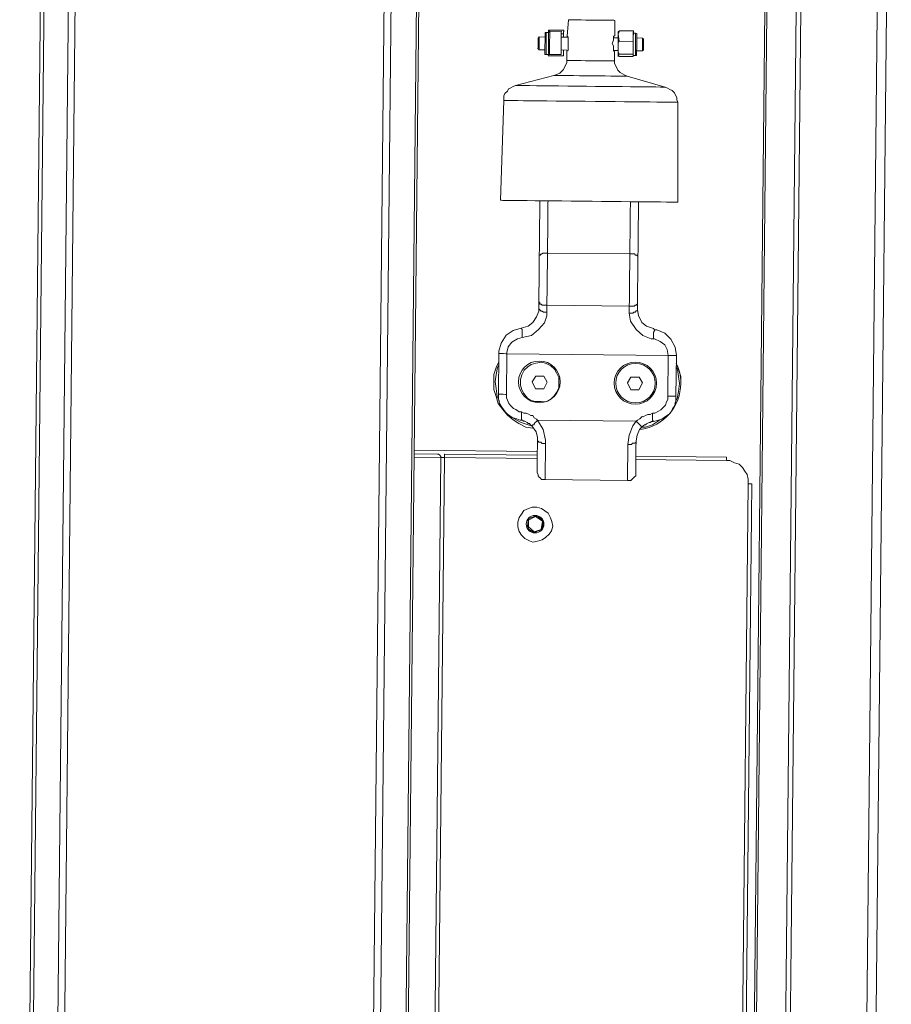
# Model space of a CAD drawing. Header units: metres. Extents: x 779 to 7046, y -512 to 9570.
# Tile 116 of 256: x 2474.235 to 2474.5, y -216.864 to -216.564. Entities that reach past the tile are written whole.
import ezdxf

# ---------------------------------------------------------------- set-up
doc = ezdxf.new("R2010")
doc.units = ezdxf.units.M
doc.linetypes.add('CIĄGłA', pattern=[0])
doc.layers.add('PDF _Geometria', color=7, linetype='Continuous')

# ---------------------------------------------------------------- blocks, each defined once
blk = doc.blocks.new('DYSTRYBUTOR GAZU HELIX 6000')
at = {"layer": 'PDF _Geometria', "lineweight": 9}
for points in [[(70878.05, 8545.73), (70877.69, 8545.73), (70877.34, 8545.73), (70877.34, 8543.62), (70877.34, 7793.61), (70877.34, 8543.62), (70877.69, 8543.62), (70878.4, 8543.62), (70885.81, 8543.62), (70886.51, 8543.62), (70886.87, 8543.62), (70887.56, 8543.62), (70887.9, 8543.62), (70892.51, 8543.62), (70977.53, 8543.62)], [(71108.05, 8545.73), (71131.68, 8545.73), (71131.68, 8543.62), (71131.68, 8543.26), (71131.68, 8542.91), (71131.68, 8542.56), (71131.68, 8542.21), (71131.68, 8541.5), (71132.03, 8541.5), (71132.74, 8541.5), (71133.1, 8541.5), (71133.79, 8541.5), (71134.16, 8541.5), (71134.52, 8541.5), (71134.52, 7278.18)], [(70990.57, 8543.62), (70983.87, 8543.62), (70983.87, 7177.64)], [(70992.34, 7177.3), (70992.34, 8543.62), (70992.34, 7177.3)], [(70981.76, 7177.64), (70981.76, 8543.62)], [(70981.76, 7177.64), (70981.76, 8543.62)], [(70983.87, 7177.64), (70983.87, 8543.62)], [(71107, 8541.5), (71098.16, 8541.5), (71098.16, 7181.87), (71107, 7182.58), (71107, 8541.5), (71107.34, 8541.5), (71107.69, 8541.5), (71108.05, 8541.5), (71108.4, 8541.5), (71108.4, 8542.21), (71108.4, 8542.56), (71108.4, 8542.91), (71108.4, 8543.26), (71108.4, 8543.62)], [(71107, 7180.11), (71107, 7180.82), (71107, 7181.54), (71107, 7182.58), (71107.34, 7182.58), (71107.69, 7182.58), (71108.05, 7182.58), (71108.4, 7182.58), (71108.4, 8541.5), (71131.68, 8541.5), (71131.68, 7182.58), (71108.4, 7182.58), (71108.4, 7181.54), (71108.4, 7180.82), (71108.4, 7180.11)], [(71097.47, 7181.87), (71097.47, 8541.5), (71097.83, 8541.5), (71098.16, 8541.5)], [(71036.44, 8389.8), (71031.85, 8389.8), (71031.85, 8390.16), (71031.15, 8390.16), (71030.8, 8390.16), (71030.8, 8390.51), (71030.8, 8390.86), (71030.8, 8391.22), (71030.8, 8391.92), (71030.8, 8392.98), (71030.8, 8394.04), (71030.8, 8394.74), (71030.8, 8395.8), (71030.8, 8396.15), (71030.8, 8396.51), (71030.8, 8396.86), (71031.15, 8396.86), (71031.85, 8396.86), (71032.21, 8397.21), (71035.73, 8397.21), (71035.73, 8396.86), (71035.73, 8396.15), (71035.73, 8395.45), (71035.73, 8394.39), (71035.73, 8393.33), (71035.73, 8392.27), (71035.73, 8391.22), (71035.73, 8390.51), (71035.73, 8390.16), (71032.21, 8390.16), (71031.85, 8390.51), (71031.85, 8390.86), (71031.85, 8391.57), (71031.85, 8392.63), (71031.85, 8393.68), (71031.85, 8394.74), (71031.85, 8395.8), (71031.85, 8396.51), (71031.85, 8396.86), (71031.85, 8397.21), (71031.85, 8397.57), (71036.44, 8397.57), (71036.44, 8396.86), (71036.44, 8396.51), (71036.44, 8396.15), (71036.44, 8395.45), (71036.44, 8396.15), (71036.44, 8396.86), (71036.44, 8397.21)], [(71031.15, 8390.16), (71031.15, 8390.51), (71031.15, 8391.22), (71031.15, 8391.92), (71031.15, 8393.33), (71031.15, 8394.39), (71031.15, 8395.45), (71031.15, 8396.15), (71031.15, 8396.86)], [(71032.21, 8390.16), (71032.21, 8390.51), (71032.21, 8391.22), (71032.21, 8392.27), (71032.21, 8393.33), (71032.21, 8394.39), (71032.21, 8395.45), (71032.21, 8396.15), (71032.21, 8396.86), (71032.21, 8397.21)], [(71035.73, 8396.51), (71036.44, 8396.51)], [(71053.03, 8389.8), (71053.03, 8390.16), (71053.03, 8390.51), (71053.03, 8391.22), (71053.03, 8392.27), (71053.03, 8393.33), (71053.03, 8394.39), (71053.03, 8395.45), (71053.03, 8396.51), (71053.03, 8396.86), (71053.03, 8397.21), (71053.36, 8397.57), (71053.03, 8396.51), (71053.36, 8394.39), (71057.61, 8394.39), (71057.61, 8394.04), (71057.61, 8391.22), (71057.61, 8390.51), (71057.61, 8389.8), (71057.61, 8391.57)], [(71057.61, 8397.57), (71053.36, 8397.57)], [(71057.61, 8395.45), (71057.61, 8396.15), (71057.61, 8396.51), (71057.61, 8397.21), (71057.61, 8397.57), (71057.61, 8395.09), (71057.61, 8394.39)], [(71058.3, 8396.86), (71058.3, 8396.51), (71058.3, 8395.45), (71058.3, 8394.39), (71058.3, 8393.33), (71058.3, 8392.27), (71058.3, 8391.22), (71058.3, 8390.51), (71058.3, 8390.16)], [(71030.8, 8391.57), (71029.04, 8391.57), (71028.69, 8391.92), (71028.69, 8392.27), (71028.69, 8392.63), (71028.69, 8392.98), (71028.69, 8393.68), (71028.69, 8394.39), (71028.69, 8394.74), (71028.69, 8395.09), (71029.04, 8395.45), (71030.8, 8395.45)], [(71029.04, 8395.45), (71029.04, 8395.09), (71029.04, 8394.39), (71029.04, 8393.68), (71029.04, 8392.98), (71029.04, 8392.27), (71029.04, 8391.92), (71029.04, 8391.57)], [(71035.73, 8395.45), (71037.84, 8395.45)], [(71051.6, 8395.45), (71053.03, 8395.45)], [(71057.61, 8389.8), (71053.36, 8389.8), (71053.03, 8390.51), (71053.36, 8390.51), (71053.03, 8391.22), (71053.03, 8394.04), (71053.36, 8394.39)], [(71058.68, 8395.45), (71060.43, 8395.45), (71060.77, 8395.09), (71060.77, 8394.74), (71060.77, 8394.04), (71060.77, 8393.33), (71060.77, 8392.63), (71060.77, 8392.27), (71060.77, 8391.92), (71060.43, 8391.57), (71058.68, 8391.57)], [(71060.43, 8391.57), (71060.43, 8391.92), (71060.43, 8392.63), (71060.43, 8393.33), (71060.43, 8394.04), (71060.43, 8394.74), (71060.43, 8395.45)], [(71037.5, 8391.57), (71035.73, 8391.57)], [(71053.03, 8391.57), (71051.6, 8391.57)], [(71057.61, 8390.51), (71053.36, 8390.51)], [(71036.44, 8389.8), (71036.44, 8389.8)], [(71051.96, 8388.39), (71051.25, 8388.39), (71050.55, 8388.39), (71049.14, 8388.39), (71047.73, 8388.39), (71046.32, 8388.39), (71044.9, 8388.39), (71043.15, 8388.39), (71041.72, 8388.39), (71040.32, 8388.39), (71038.91, 8388.39), (71038.2, 8388.39), (71037.84, 8388.39), (71037.5, 8388.39)], [(71033.61, 8383.81), (71033.97, 8383.81), (71034.33, 8383.81), (71035.38, 8383.81), (71036.44, 8383.81), (71037.84, 8383.81), (71039.6, 8383.81), (71041.38, 8383.81), (71043.15, 8383.81), (71045.26, 8383.81), (71047.03, 8383.81), (71049.14, 8383.81), (71050.91, 8383.81), (71052.31, 8383.81), (71053.72, 8383.81), (71054.78, 8383.81), (71055.49, 8383.81), (71055.83, 8383.81)], [(71067.47, 8380.63), (71066.78, 8380.63), (71066.07, 8380.63), (71064.67, 8380.63), (71063.25, 8380.63), (71061.48, 8380.63), (71059.36, 8380.63), (71056.9, 8380.63), (71054.43, 8380.63), (71051.6, 8380.63), (71049.14, 8380.63), (71046.32, 8380.63), (71043.5, 8380.63), (71040.32, 8380.63), (71037.84, 8380.63), (71035.02, 8380.63), (71032.55, 8380.63), (71030.08, 8380.63), (71028.32, 8380.63), (71026.2, 8380.63), (71024.8, 8380.63), (71023.73, 8380.63), (71022.69, 8380.63), (71022.33, 8380.63), (71021.98, 8380.63)], [(71018.44, 8376.05), (71019.15, 8376.05), (71019.87, 8376.05), (71021.27, 8376.05), (71022.69, 8376.05), (71024.44, 8376.05), (71026.56, 8376.05), (71029.04, 8376.05), (71031.5, 8376.05), (71034.33, 8376.05), (71037.14, 8376.05), (71040.32, 8376.05), (71043.15, 8376.05), (71046.32, 8376.05), (71049.48, 8376.05), (71052.31, 8376.05), (71055.14, 8376.05), (71057.96, 8376.05), (71060.43, 8376.05), (71062.89, 8376.05), (71065, 8376.05), (71066.78, 8376.05), (71068.54, 8376.05), (71069.6, 8376.05), (71070.66, 8376.05), (71071.02, 8376.05), (71071.36, 8376.05)], [(71032.21, 8345.71), (71032.21, 8345), (71032.21, 8342.88), (71032.21, 8340.77), (71032.21, 8338.3), (71032.21, 8335.83), (71032.21, 8333.01), (71032.21, 8329.83), (71031.85, 8329.83), (71031.15, 8329.83), (71030.8, 8329.83), (71030.43, 8329.48), (71030.08, 8329.48), (71030.08, 8329.13), (71029.74, 8329.13), (71029.74, 8328.77), (71029.74, 8327.37), (71029.74, 8325.59), (71029.74, 8323.83), (71029.74, 8322.07), (71029.74, 8320.31), (71029.74, 8318.54), (71029.74, 8316.78), (71029.74, 8315.37), (71029.74, 8315.02), (71030.08, 8314.66), (71030.08, 8314.31), (71030.43, 8314.31), (71030.8, 8313.96), (71031.15, 8313.96), (71031.85, 8313.96), (71032.21, 8313.96), (71032.21, 8313.61), (71032.21, 8313.25), (71032.21, 8312.9), (71032.21, 8312.54), (71032.21, 8312.19), (71032.21, 8311.84), (71032.21, 8310.78), (71031.5, 8308.67), (71029.74, 8306.55), (71027.63, 8304.78), (71024.8, 8304.08), (71023.38, 8303.73), (71021.62, 8302.67), (71020.55, 8301.26), (71020.21, 8299.49), (71020.21, 8299.14), (71069.25, 8299.14), (71068.9, 8300.9), (71068.18, 8302.32), (71066.78, 8303.37), (71065, 8304.08), (71064.67, 8304.08), (71063.95, 8304.08), (71061.48, 8305.14), (71059.36, 8306.9), (71057.61, 8309.37), (71057.25, 8311.84), (71057.25, 8312.19), (71057.25, 8312.54), (71057.25, 8312.9), (71057.25, 8313.25), (71057.25, 8313.61), (71057.25, 8313.96), (71057.61, 8313.96), (71058.3, 8313.96), (71058.68, 8313.96), (71059.01, 8314.31), (71059.36, 8314.31), (71059.72, 8314.66), (71059.72, 8315.02), (71059.72, 8315.37), (71059.72, 8316.78), (71059.72, 8318.54), (71059.72, 8320.31), (71059.72, 8322.07), (71059.72, 8323.83), (71059.72, 8325.59), (71059.72, 8327.37), (71059.72, 8328.77), (71059.72, 8329.13), (71059.36, 8329.48), (71059.01, 8329.48), (71058.68, 8329.83), (71058.3, 8329.83), (71057.61, 8329.83), (71057.25, 8329.83), (71057.25, 8333.01), (71057.25, 8335.83), (71057.25, 8338.3), (71057.25, 8340.77), (71057.25, 8342.88), (71057.25, 8345), (71057.25, 8345.71)], [(71029.74, 8345.35), (71029.74, 8345.71), (71029.74, 8345.35), (71029.74, 8344.29), (71029.74, 8342.88), (71029.74, 8341.12), (71029.74, 8339), (71029.74, 8336.89), (71029.74, 8334.42), (71029.74, 8331.6), (71029.74, 8328.77)], [(71059.72, 8328.77), (71059.72, 8331.6), (71059.72, 8334.42), (71059.72, 8336.89), (71059.72, 8339), (71059.72, 8341.12), (71059.72, 8342.88), (71059.72, 8344.29), (71059.72, 8345.35), (71059.72, 8345.71), (71059.72, 8345.35)], [(71029.74, 8315.37), (71029.74, 8315.02), (71029.74, 8314.66), (71029.74, 8314.31), (71029.74, 8313.96), (71029.74, 8313.61), (71029.74, 8313.25), (71029.74, 8312.9), (71030.08, 8312.54), (71030.43, 8312.19), (71030.8, 8312.19), (71031.15, 8311.84), (71031.85, 8311.84), (71032.21, 8311.84)], [(71057.25, 8311.84), (71057.61, 8311.84), (71058.3, 8311.84), (71058.68, 8312.19), (71059.01, 8312.19), (71059.36, 8312.54), (71059.72, 8312.54), (71059.72, 8312.9), (71059.72, 8313.25), (71059.72, 8313.61), (71059.72, 8313.96), (71059.72, 8314.31), (71059.72, 8314.66), (71059.72, 8315.02), (71059.72, 8315.37)], [(71029.74, 8312.9), (71029.74, 8312.19), (71029.04, 8310.43), (71027.97, 8308.67), (71026.56, 8307.61), (71024.44, 8306.9), (71024.8, 8306.55), (71024.8, 8306.19), (71024.8, 8305.84), (71024.8, 8305.14), (71024.8, 8304.78), (71024.8, 8304.08)], [(71064.67, 8304.08), (71064.67, 8304.78), (71064.67, 8305.14), (71064.67, 8305.84), (71064.67, 8306.19), (71065, 8306.55), (71065, 8306.9), (71064.67, 8307.25), (71062.55, 8307.96), (71061.13, 8309.02), (71060.08, 8311.13), (71059.72, 8312.9)], [(71024.44, 8306.9), (71021.98, 8306.19), (71019.87, 8304.78), (71018.44, 8302.32), (71017.74, 8299.84), (71017.74, 8299.14), (71018.08, 8299.14), (71018.44, 8299.14), (71018.8, 8299.14), (71019.15, 8299.14), (71019.87, 8299.14), (71020.21, 8299.14), (71019.87, 8299.14), (71019.15, 8299.14), (71018.8, 8299.14), (71018.44, 8299.14), (71018.08, 8299.14), (71017.74, 8299.14), (71017.74, 8286.79), (71018.08, 8286.79), (71018.44, 8286.79), (71018.8, 8286.79), (71019.15, 8286.79), (71019.87, 8286.79), (71020.21, 8286.79)], [(71069.25, 8286.79), (71069.6, 8286.79), (71070.3, 8286.79), (71070.66, 8286.79), (71071.02, 8286.79), (71071.36, 8286.79), (71071.71, 8286.79), (71071.71, 8299.14), (71071.36, 8299.14), (71071.02, 8299.14), (71070.66, 8299.14), (71070.3, 8299.14), (71069.6, 8299.14), (71069.25, 8299.14), (71069.6, 8299.14), (71070.3, 8299.14), (71070.66, 8299.14), (71071.02, 8299.14), (71071.36, 8299.14), (71071.71, 8299.14), (71071.36, 8301.61), (71069.96, 8304.08), (71068.18, 8305.84), (71065.71, 8306.9), (71065, 8306.9)], [(71017.74, 8299.14), (71017.74, 8299.14)], [(71017.74, 8299.14), (71017.74, 8299.14)], [(71020.21, 8299.14), (71020.21, 8299.14)], [(71069.25, 8299.14), (71069.25, 8286.79), (71069.25, 8285.73), (71068.9, 8285.03), (71068.54, 8283.97), (71067.83, 8283.26), (71067.13, 8282.56), (71066.43, 8282.21), (71065.36, 8281.51), (71064.67, 8281.51), (71063.95, 8281.14), (71063.25, 8281.14), (71062.55, 8280.8), (71061.83, 8280.44), (71061.48, 8280.44), (71060.77, 8279.73), (71060.08, 8279.38), (71059.72, 8279.03), (71029.74, 8279.03), (71029.38, 8279.38), (71028.69, 8279.73), (71028.32, 8280.44), (71027.63, 8280.44), (71026.91, 8280.8), (71026.2, 8281.14), (71025.5, 8281.14), (71024.8, 8281.51), (71024.09, 8281.51), (71023.05, 8282.21), (71022.33, 8282.56), (71021.62, 8283.26), (71020.91, 8283.97), (71020.55, 8285.03), (71020.21, 8285.73), (71020.21, 8286.79), (71020.21, 8299.14)], [(71069.25, 8299.14), (71069.25, 8299.14)], [(71071.71, 8299.14), (71071.71, 8299.14)], [(71071.71, 8299.14), (71071.71, 8299.14)], [(71017.74, 8296.67), (71017.03, 8294.9), (71016.33, 8292.79), (71016.33, 8290.67), (71016.33, 8288.2), (71017.03, 8286.09), (71017.74, 8283.97), (71019.15, 8282.21), (71020.55, 8280.44), (71022.33, 8279.03), (71024.09, 8277.97), (71026.2, 8276.92), (71028.32, 8276.57)], [(71018.08, 8284.68), (71017.39, 8286.09), (71017.03, 8288.55), (71016.69, 8290.67), (71017.03, 8292.79), (71017.39, 8294.9), (71017.74, 8295.61)], [(71071.71, 8295.61), (71072.07, 8294.9), (71072.43, 8292.79), (71072.77, 8290.67), (71072.43, 8288.2), (71072.07, 8286.09), (71071.36, 8284.68)], [(71017.74, 8286.79), (71017.74, 8285.38), (71018.08, 8283.97), (71018.8, 8282.91), (71019.87, 8281.51), (71020.55, 8280.8), (71021.98, 8279.73), (71023.38, 8279.38), (71024.44, 8279.03), (71024.8, 8279.03), (71024.8, 8279.38), (71024.8, 8279.73), (71024.8, 8280.09), (71024.8, 8280.44), (71024.8, 8280.8), (71024.8, 8281.51)], [(71065, 8279.03), (71066.43, 8279.38), (71067.47, 8279.73), (71068.9, 8280.8), (71069.96, 8281.51), (71070.66, 8282.91), (71071.36, 8283.97), (71071.71, 8285.38), (71071.71, 8286.79)], [(71021.98, 8279.73), (71022.69, 8279.38), (71024.8, 8278.32), (71026.91, 8277.62), (71027.97, 8277.27), (71029.38, 8275.51), (71029.74, 8273.74), (71029.74, 8273.03), (71029.74, 8272.68), (71030.08, 8272.68), (71030.08, 8272.33), (71030.43, 8272.33), (71030.8, 8272.33), (71031.15, 8271.98), (71031.85, 8271.98), (71032.21, 8271.98)], [(71024.44, 8279.03), (71025.16, 8279.03), (71025.5, 8278.68), (71025.86, 8278.68), (71026.56, 8278.32), (71026.91, 8277.97), (71027.27, 8277.97), (71027.63, 8277.62), (71027.97, 8277.27), (71028.32, 8277.62), (71028.69, 8277.62), (71028.69, 8277.97), (71029.04, 8278.32), (71029.38, 8278.68), (71029.74, 8279.03), (71031.5, 8276.21), (71032.21, 8273.03), (71032.21, 8271.98), (71032.21, 8269.86), (71032.21, 8267.39), (71032.21, 8265.63), (71032.21, 8263.87), (71032.21, 8262.8), (71032.21, 8261.74), (71032.21, 8261.04), (71057.25, 8261.04), (71057.25, 8261.74), (71057.25, 8262.8), (71057.25, 8263.87), (71057.25, 8265.63), (71057.25, 8267.39), (71057.25, 8269.86), (71057.25, 8271.98), (71057.61, 8274.8), (71058.68, 8277.62), (71059.72, 8279.03), (71060.08, 8278.68), (71060.43, 8278.32), (71060.77, 8277.97), (71061.13, 8277.62), (71061.48, 8277.27), (71061.83, 8277.62), (71062.19, 8277.97), (71062.55, 8277.97), (71062.89, 8278.32), (71063.6, 8278.68), (71063.95, 8278.68), (71064.31, 8279.03), (71065, 8279.03), (71064.67, 8279.38), (71064.67, 8279.73), (71064.67, 8280.09), (71064.67, 8280.44), (71064.67, 8280.8), (71064.67, 8281.51)], [(71067.47, 8279.73), (71066.78, 8279.38), (71064.67, 8277.97), (71062.55, 8277.27), (71061.13, 8277.27)], [(71057.25, 8271.98), (71057.61, 8271.98), (71058.3, 8271.98), (71058.68, 8272.33), (71059.01, 8272.33), (71059.36, 8272.33), (71059.72, 8272.68), (71059.72, 8273.03), (71060.08, 8274.8), (71060.77, 8276.57), (71061.48, 8277.27)], [(71029.74, 8273.03), (71029.74, 8270.92), (71029.74, 8269.16), (71029.74, 8267.39), (71029.74, 8265.98), (71029.74, 8264.92), (71029.74, 8264.22), (71029.74, 8263.51), (71029.74, 8263.16), (71030.08, 8262.45), (71030.08, 8262.1), (71030.43, 8261.74), (71030.8, 8261.39), (71031.15, 8261.04), (71031.85, 8261.04), (71032.21, 8261.04)], [(71057.25, 8261.04), (71057.61, 8261.04), (71058.3, 8261.04), (71058.68, 8261.39), (71059.01, 8261.74), (71059.36, 8262.1), (71059.72, 8262.45), (71059.72, 8263.16), (71059.72, 8263.51), (71059.72, 8264.22), (71059.72, 8264.92), (71059.72, 8265.98), (71059.72, 8267.39), (71059.72, 8269.16), (71059.72, 8270.92), (71059.72, 8273.03)], [(71029.74, 8269.51), (70992.34, 8269.51)], [(70992.34, 8268.45), (70999.39, 8268.45), (70999.74, 8268.45), (71000.1, 8268.09), (71000.45, 8267.74), (71000.45, 8267.39), (70992.34, 8267.39)], [(70992.34, 6717.27), (71000.45, 6717.27), (71000.82, 6717.27), (71001.17, 6717.27), (71001.52, 6717.27), (71001.52, 8267.39), (71001.52, 8267.74), (71001.52, 8268.09), (71001.52, 8268.45), (71029.74, 8268.45)], [(71029.74, 8267.39), (71001.52, 8267.39), (71001.17, 8267.39), (71000.82, 8267.39), (71000.45, 8267.39), (71000.45, 6717.27), (71000.45, 6716.91), (71000.1, 6716.57), (70999.74, 6716.57), (70999.39, 6716.22), (70992.34, 6716.22)], [(71059.72, 8268.45), (71087.23, 8268.45), (71087.23, 8268.09), (71087.23, 8267.74), (71087.23, 8267.39), (71088.3, 8267.39), (71089.7, 8266.68), (71091.13, 8266.33), (71092.17, 8265.27), (71092.88, 8264.22), (71093.58, 8263.16), (71093.94, 8261.74), (71093.94, 8260.33), (71093.94, 7239.39)], [(71087.23, 8267.39), (71059.72, 8267.39)], [(71093.94, 8260.33), (71094.65, 8260.33), (71095, 8260.33), (71095, 7239.39), (71094.65, 7239.39), (71093.94, 7239.39), (71092.53, 7239.39), (71092.53, 7237.26), (71093.24, 7237.26), (71093.58, 7237.26), (71093.94, 7237.26), (71094.29, 7237.26)], [(71031.85, 8248.34), (71029.74, 8250.1), (71027.27, 8249.04), (71026.91, 8246.22), (71029.04, 8244.81)], [(71027.27, 8248.69), (71029.38, 8249.75)], [(71029.74, 8250.1), (71029.74, 8249.75), (71029.38, 8249.75), (71031.5, 8248.34)], [(71026.91, 8246.22), (71027.27, 8246.22), (71027.27, 8246.58), (71027.27, 8248.69), (71027.27, 8249.04)], [(71029.04, 8245.16), (71027.27, 8246.58)], [(71031.15, 8245.87), (71029.04, 8245.16), (71029.04, 8244.81), (71031.15, 8245.87)]]:
    blk.add_lwpolyline(points, dxfattribs=at)
for points in [[(70878.4, 8543.62), (70878.4, 7795.36)], [(70885.81, 8543.62), (70885.81, 7802.07)], [(70887.9, 8543.62), (70887.9, 7802.78)], [(70983.87, 7177.64), (70991.64, 7177.3), (70983.87, 7177.3), (70991.64, 7177.3), (70991.64, 8543.62), (70991.64, 7177.3), (70990.57, 7177.3), (70990.57, 7177.3), (70982.83, 7177.64)], [(71071.71, 8345.71), (71071.36, 8345.71), (71070.66, 8345.71), (71069.6, 8345.71), (71068.18, 8345.71), (71066.43, 8345.71), (71064.67, 8345.71), (71062.55, 8345.71), (71060.08, 8345.71), (71057.25, 8345.71), (71054.43, 8345.71), (71051.6, 8345.71), (71048.43, 8345.71), (71045.61, 8345.71), (71042.43, 8345.71), (71039.25, 8345.71), (71036.44, 8345.71), (71033.61, 8345.71), (71030.8, 8345.71), (71028.32, 8345.71), (71025.86, 8345.71), (71023.73, 8345.71), (71021.98, 8345.71), (71020.55, 8345.71), (71019.15, 8345.71), (71018.44, 8345.71), (71018.08, 8345.71), (71017.74, 8345.71), (71018.44, 8376.05), (71018.44, 8376.76), (71018.44, 8377.46), (71018.8, 8378.16), (71019.51, 8378.87), (71019.87, 8379.57), (71020.55, 8379.92), (71021.27, 8380.28), (71021.98, 8380.63), (71033.61, 8383.81), (71034.69, 8384.16), (71035.38, 8384.51), (71035.73, 8384.87), (71036.44, 8385.57), (71036.8, 8386.28), (71037.14, 8386.98), (71037.5, 8387.68), (71037.5, 8388.39), (71037.5, 8391.22), (71037.84, 8391.57), (71037.84, 8392.27), (71037.84, 8392.98), (71037.84, 8393.68), (71037.84, 8394.39), (71037.84, 8395.09), (71037.84, 8395.45), (71037.5, 8395.8), (71037.84, 8400.74), (71038.56, 8400.74), (71039.25, 8400.74), (71040.32, 8400.74), (71041.72, 8400.74), (71043.15, 8400.74), (71044.9, 8400.74), (71046.32, 8400.74), (71047.73, 8400.74), (71049.14, 8400.74), (71050.19, 8400.74), (71051.25, 8400.74), (71051.6, 8400.74), (71051.96, 8400.74), (71051.96, 8396.15), (71051.6, 8395.8), (71051.6, 8395.45), (71051.6, 8394.74), (71051.25, 8393.68), (71051.6, 8392.98), (71051.6, 8392.27), (71051.6, 8391.57), (71051.96, 8391.22), (71051.96, 8390.86), (71051.96, 8388.39), (71051.96, 8387.68), (71052.31, 8386.98), (71052.66, 8386.28), (71053.03, 8385.57), (71053.72, 8384.87), (71054.43, 8384.51), (71055.14, 8384.16), (71055.83, 8383.81), (71067.47, 8380.63), (71068.18, 8380.28), (71068.9, 8379.92), (71069.6, 8379.57), (71070.3, 8378.87), (71070.66, 8378.16), (71071.02, 8377.46), (71071.02, 8376.76), (71071.36, 8376.05)], [(71058.3, 8390.16), (71057.61, 8390.16), (71057.61, 8390.51), (71057.61, 8391.22), (71057.61, 8392.27), (71057.61, 8393.33), (71057.61, 8394.39), (71057.61, 8395.45), (71057.61, 8396.51), (71057.61, 8396.86), (71058.3, 8396.86), (71058.68, 8396.86), (71058.68, 8396.51), (71058.68, 8395.8), (71058.68, 8395.09), (71058.68, 8394.39), (71058.68, 8393.33), (71058.68, 8392.27), (71058.68, 8391.57), (71058.68, 8390.86), (71058.68, 8390.51), (71058.68, 8390.16)], [(71036.44, 8389.8), (71036.44, 8390.51), (71036.44, 8391.57), (71036.44, 8391.22), (71036.44, 8390.51), (71036.44, 8390.16)], [(71057.25, 8313.96), (71032.21, 8313.96), (71032.21, 8315.72), (71032.21, 8317.84), (71032.21, 8319.6), (71032.21, 8321.72), (71032.21, 8323.83), (71032.21, 8325.96), (71032.21, 8328.07), (71032.21, 8329.83), (71057.25, 8329.83), (71057.25, 8328.07), (71057.25, 8325.96), (71057.25, 8323.83), (71057.25, 8321.72), (71057.25, 8319.6), (71057.25, 8317.84), (71057.25, 8315.72)], [(71036.08, 8290.67), (71036.08, 8288.91), (71035.38, 8287.49), (71034.69, 8286.44), (71033.61, 8285.38), (71032.21, 8284.68), (71030.8, 8284.68), (71029.04, 8284.68), (71027.63, 8285.03), (71026.56, 8285.73), (71025.5, 8287.14), (71024.8, 8288.2), (71024.44, 8289.61), (71024.44, 8291.38), (71024.8, 8292.79), (71025.5, 8294.2), (71026.56, 8295.26), (71027.63, 8295.96), (71029.04, 8296.32), (71030.8, 8296.67), (71032.21, 8296.32), (71033.61, 8295.61), (71034.69, 8294.55), (71035.38, 8293.49), (71036.08, 8292.08)], [(71071.71, 8296.67), (71072.43, 8294.9), (71073.13, 8292.79), (71073.13, 8290.67), (71073.13, 8291.73), (71072.77, 8293.85), (71072.07, 8295.96)], [(71031.5, 8288.55), (71029.04, 8288.55), (71027.97, 8290.67), (71029.04, 8292.44), (71031.5, 8292.44), (71032.55, 8290.67)], [(71060.43, 8288.55), (71057.96, 8288.55), (71056.9, 8290.67), (71057.96, 8292.44), (71060.43, 8292.44), (71061.48, 8290.67)], [(71031.5, 8242.69), (71030.08, 8242.34), (71028.69, 8241.99), (71027.63, 8242.34), (71026.2, 8243.05), (71025.16, 8244.1), (71024.44, 8245.16), (71024.09, 8246.58), (71024.09, 8247.99), (71024.44, 8249.4), (71025.16, 8250.45), (71025.86, 8251.52), (71027.27, 8252.22), (71028.32, 8252.57), (71029.74, 8252.57), (71031.15, 8252.22), (71032.21, 8251.52), (71033.26, 8250.81), (71033.97, 8249.4), (71034.33, 8248.34), (71034.69, 8246.93), (71034.33, 8245.52), (71033.61, 8244.46), (71032.55, 8243.4)], [(71031.15, 8245.87), (71031.5, 8245.87), (71031.85, 8248.34), (71031.5, 8248.34)]]:
    blk.add_lwpolyline(points, close=True, dxfattribs=at)
for centre, radius in [((71030.14, 8290.69), 6.33), ((71059.33, 8290.6), 6.42), ((71059.36, 8290.58), 6.01), ((71029.29, 8247.45), 2.68)]:
    blk.add_circle(centre, radius, dxfattribs=at)
blk.add_arc((71059.02, 8290.52), 14.11, 278.6093, 0.6063, dxfattribs=at)
blk = doc.blocks.new('B-B')
at = {"color": 18, "lineweight": 0, "true_color": 0x000000, "xscale": 0.001, "yscale": 0.001, "zscale": 0.001, "rotation": 279.9584339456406}
blk.add_blockref('DYSTRYBUTOR GAZU HELIX 6000', (0.46072, -3.54253, -10.04), dxfattribs=at)

msp = doc.modelspace()

# ---------------------------------------------------------------- block references
at = {"layer": 'PDF _Geometria', "linetype": 'CIĄGłA', "rotation": 79.44877770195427}
msp.add_blockref('B-B', (2399.71412, -224.03405, 10.04), dxfattribs=at)

doc.saveas('drawing.dxf')
